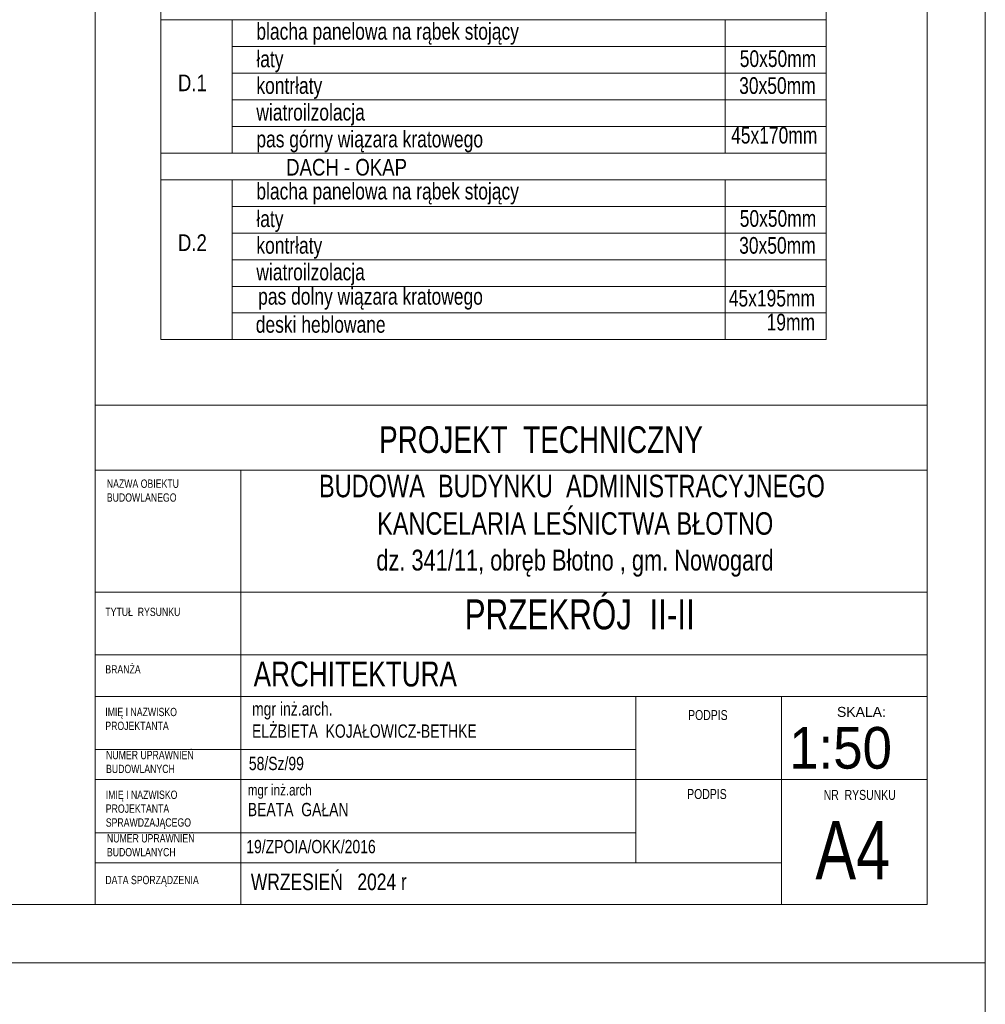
# Model space of a CAD drawing. Header units: inches. Extents: x 53216 to 117387, y -66787 to -22834.
# Tile 253 of 256: x 56835 to 57416, y -26621 to -26029. Entities that reach past the tile are written whole.
import ezdxf
from ezdxf.enums import TextEntityAlignment as Align

# ---------------------------------------------------------------- set-up
doc = ezdxf.new("R2010")
doc.units = ezdxf.units.IN
doc.header["$MEASUREMENT"] = 0
doc.layers.add('A--tabelka rysunku', color=7, linetype='Continuous', lineweight=0)
doc.layers.add('A--tabelka-opisy scian', color=7, linetype='Continuous', lineweight=0)
doc.styles.add('1-50', font='arial.ttf', dxfattribs={"width": 0.75, "height": 12.5})
doc.styles.add('1-500', font='arial.ttf', dxfattribs={"width": 0.75, "height": 1.25})
doc.styles.add('Arial narrow', font='arial.ttf', dxfattribs={"width": 0.75})
doc.styles.get("Standard").update_dxf_attribs({"font": 'arial.ttf', "width": 0.75})
doc.styles.add('STYL-1', font='arial.ttf', dxfattribs={"width": 0.75})

msp = doc.modelspace()

# ---------------------------------------------------------------- linework, layer by layer
at = {"layer": 'A--tabelka rysunku', "linetype": 'Continuous'}
for p, q in [((56880.894, -26260.629), (56880.894, -25145.629)), ((57380.894, -26299.691), (56880.894, -26299.691)), ((56968.394, -26299.691), (56968.394, -26560.629)), ((57380.894, -26373.129), (56880.894, -26373.129)), ((57380.894, -26373.129), (56880.894, -26373.129)), ((57380.894, -26410.629), (56880.894, -26410.629)), ((57380.894, -26435.629), (56880.894, -26435.629)), ((57205.894, -26535.629), (57205.894, -26435.629)), ((57293.394, -26560.629), (57293.394, -26435.629)), ((57205.894, -26467.629), (56880.894, -26467.629)), ((57293.394, -26485.629), (56880.894, -26485.629)), ((57293.394, -26485.629), (57380.894, -26485.629)), ((57205.894, -26517.629), (56880.894, -26517.629)), ((57293.394, -26535.629), (56880.894, -26535.629))]:
    msp.add_line(p, q, dxfattribs=at)
for points in [[(55315.894, -26595.629), (57415.894, -26595.629), (57415.894, -25110.629), (55315.894, -25110.629)], [(56880.894, -26560.629), (57380.894, -26560.629), (57380.894, -26260.629), (56880.894, -26260.629)], [(53215.894, -29565.629), (57415.894, -29565.629), (57415.894, -26595.629), (53215.894, -26595.629)]]:
    msp.add_lwpolyline(points, close=True, dxfattribs=at)
at = {"layer": 'A--tabelka rysunku', "color": 1, "linetype": 'Continuous'}
for points in [[(55315.894, -26595.629), (57415.894, -26595.629), (57415.894, -25110.629), (55315.894, -25110.629)], [(53215.894, -29565.629), (57415.894, -29565.629), (57415.894, -26595.629), (53215.894, -26595.629)]]:
    msp.add_lwpolyline(points, close=True, dxfattribs=at)
at = {"layer": 'A--tabelka rysunku', "lineweight": 5}
msp.add_lwpolyline([(55440.894, -26560.629), (57380.894, -26560.629), (57380.894, -25145.629), (55440.894, -25145.629)], close=True, dxfattribs=at)
msp.add_lwpolyline([(55440.894, -26560.629), (57380.894, -26560.629), (57380.894, -25145.629), (55440.894, -25145.629)], close=True, dxfattribs=at)
msp.add_lwpolyline([(55440.894, -26560.629), (57380.894, -26560.629), (57380.894, -25145.629), (55440.894, -25145.629)], close=True, dxfattribs=at)
msp.add_lwpolyline([(55440.894, -26560.629), (57380.894, -26560.629), (57380.894, -25145.629), (55440.894, -25145.629)], close=True, dxfattribs=at)
at = {"layer": 'A--tabelka-opisy scian', "lineweight": 5}
for p, q in [((57320.325, -26221.329), (57320.325, -25597.329)), ((56920.325, -26221.329), (56920.325, -25965.329)), ((57320.325, -26029.329), (56920.325, -26029.329)), ((56963.195, -26109.329), (56963.195, -26029.329)), ((57259.565, -26109.329), (57259.565, -26029.329)), ((57320.325, -26045.329), (56963.195, -26045.329)), ((57320.325, -26061.329), (56963.195, -26061.329)), ((57320.325, -26077.329), (56963.195, -26077.329)), ((57320.325, -26093.329), (56963.195, -26093.329)), ((57320.325, -26109.329), (56920.325, -26109.329)), ((57320.325, -26109.329), (56920.325, -26109.329)), ((57320.325, -26125.329), (56920.325, -26125.329)), ((56963.195, -26221.329), (56963.195, -26125.329)), ((57259.565, -26221.329), (57259.565, -26125.329)), ((57320.325, -26141.329), (56963.195, -26141.329)), ((57320.325, -26157.329), (56963.195, -26157.329)), ((57320.325, -26173.329), (56963.195, -26173.329)), ((57320.325, -26189.329), (56963.195, -26189.329)), ((57320.325, -26205.329), (56963.195, -26205.329)), ((57320.325, -26221.329), (56920.325, -26221.329))]:
    msp.add_line(p, q, dxfattribs=at)

# ---------------------------------------------------------------- texts
at = {"layer": 'A--tabelka rysunku', "style": 'Arial narrow'}
msp.add_text('SKALA:', height=6, dxfattribs=at).set_placement((57326.754, -26441.963), align=Align.TOP_LEFT)
at = {"layer": 'A--tabelka rysunku', "style": 'Arial narrow', "width": 0.908571}
msp.add_text('1:50', height=25, dxfattribs=at).set_placement((57298.017, -26454.064), align=Align.TOP_LEFT)
at = {"layer": 'A--tabelka rysunku', "ltscale": 35, "attachment_point": 2}
for s, insert, char_height, width, style in [('PROJEKT  TECHNICZNY', (57148.799, -26273.416), 16, 627.98218, 'Arial narrow'), ('PRZEKRÓJ  II-II', (57172.07, -26377.389), 18, 589.37616, 'STYL-1'), ('\\pxql;ARCHITEKTURA ', (57290.048, -26414.702), 15, 627.98218, 'Arial narrow')]:
    msp.add_mtext(s, dxfattribs=dict(at, insert=insert, char_height=char_height, width=width, style=style))
at = {"layer": 'A--tabelka rysunku'}
for s, insert, char_height, width, attachment_point, style in [('{\\H0.75x;BUDOWA  BUDYNKU  ADMINISTRACYJNEGO\\P KANCELARIA LEŚNICTWA BŁOTNO\\P\\H0.9259x; dz. 341/11, obręb Błotno , gm. Nowogard}', (57167.403, -26302.525), 18, 597.29156, 2, '1-500'), ('NAZWA OBIEKTU\\PBUDOWLANEGO', (56887.819, -26305.366), 5, 277.17637, 1, 'Arial narrow'), ('TYTUŁ  RYSUNKU', (56886.913, -26382.397), 5, 277.17637, 1, 'Arial narrow'), ('BRANŻA', (56886.913, -26416.904), 5, 277.17637, 1, 'Arial narrow'), ('IMIĘ I NAZWISKO \\PPROJEKTANTA', (56886.913, -26442.512), 5, 277.17637, 1, 'Arial narrow'), ('PODPIS ', (57237.246, -26443.848), 6, 277.17637, 1, 'Arial narrow'), ('NUMER UPRAWNIEŃ \\PBUDOWLANYCH', (56887.358, -26468.374), 5, 277.17637, 1, 'Arial narrow'), ('\\P58/Sz/99', (56973.207, -26458.609), 8, 277.17637, 1, 'Arial narrow'), ('IMIĘ I NAZWISKO \\PPROJEKTANTA\\PSPRAWDZAJĄCEGO', (56887.197, -26492.24), 5, 277.17637, 1, 'Arial narrow'), ('{\\H0.8333x;mgr inż.arch\\P}BEATA  GAŁAN    \\P    ', (56972.552, -26488.52), 8, 219.89178, 1, 'Arial narrow'), ('PODPIS  ', (57236.677, -26491.302), 6, 277.17637, 1, 'Arial narrow'), ('NR  RYSUNKU', (57318.74, -26491.839), 6, 72.14614, 1, 'Arial narrow'), ('A4', (57313.764, -26510.564), 35, 65.0967, 1, 'Arial narrow'), ('NUMER UPRAWNIEŃ \\PBUDOWLANYCH', (56887.878, -26518.392), 5, 277.17637, 1, 'Arial narrow'), (' 19/ZPOIA/OKK/2016\\P       ', (56969.324, -26521.891), 8, 219.89178, 1, 'Arial narrow'), ('WRZESIEŃ   2024 r', (56974.397, -26542.056), 10, 277.17637, 1, 'Arial narrow'), ('DATA SPORZĄDZENIA', (56886.913, -26543.453), 5, 277.17637, 1, 'Arial narrow')]:
    msp.add_mtext(s, dxfattribs=dict(at, insert=insert, char_height=char_height, width=width, attachment_point=attachment_point, style=style))
at = {"layer": 'A--tabelka rysunku', "insert": (56975.107, -26439.151), "char_height": 8, "width": 277.17637, "attachment_point": 1}
msp.add_mtext('{\\W0.75;mgr inż.arch.\\PELŻBIETA  KOJAŁOWICZ-BETHKE}', dxfattribs=at)
at = {"layer": 'A--tabelka-opisy scian', "lineweight": 5, "width": 0.8}
for s, p in [('D.1', (56939.247, -26062.095)), ('D.2', (56939.247, -26158.095))]:
    msp.add_text(s, height=10, dxfattribs=at).set_placement(p, align=Align.TOP_CENTER)
msp.add_text('DACH - OKAP', height=10, dxfattribs=at).set_placement((56995.613, -26112.779), align=Align.TOP_LEFT)
at = {"layer": 'A--tabelka-opisy scian', "lineweight": 5, "char_height": 10, "attachment_point": 1, "style": '1-50'}
for s, insert, width in [('\\pxql;blacha panelowa na rąbek stojący', (56977.714, -26031.149), 172.76301), ('\\pxql;łaty', (56977.714, -26047.714), 128.62533), ('\\pxqr;50x50mm', (57253.145, -26047.564), 61.12961), ('\\pxql;kontrłaty', (56977.714, -26063.714), 139.90302), ('\\pxqr;30x50mm', (57252.794, -26063.714), 61.12961), ('\\pxql;wiatroilzolacja', (56977.714, -26079.714), 103.16379), ('\\pxql;pas górny wiązara kratowego ', (56977.714, -26095.852), 214.13328), ('\\pxqr;45x170mm', (57253.783, -26093.557), 61.12961), ('\\pxql;blacha panelowa na rąbek stojący', (56977.714, -26127.149), 172.76301), ('\\pxql;łaty', (56977.714, -26143.714), 128.62533), ('\\pxqr;50x50mm', (57253.145, -26143.564), 61.12961), ('\\pxql;kontrłaty', (56977.714, -26159.714), 139.90302), ('\\pxqr;30x50mm', (57252.794, -26159.714), 61.12961), ('\\pxql;wiatroilzolacja', (56977.714, -26175.714), 103.16379), ('\\pxql;pas dolny wiązara kratowego ', (56978.785, -26190.351), 214.13328), ('\\pxqr;45x195mm', (57252.403, -26191.435), 61.12961), ('\\pxql;deski heblowane\\P\\pxql;\\P\\pxql;', (56977.357, -26207.21), 139.90302), ('\\pxqr;19mm', (57252.403, -26205.846), 61.12961)]:
    msp.add_mtext(s, dxfattribs=dict(at, insert=insert, width=width))

doc.saveas('drawing.dxf')
